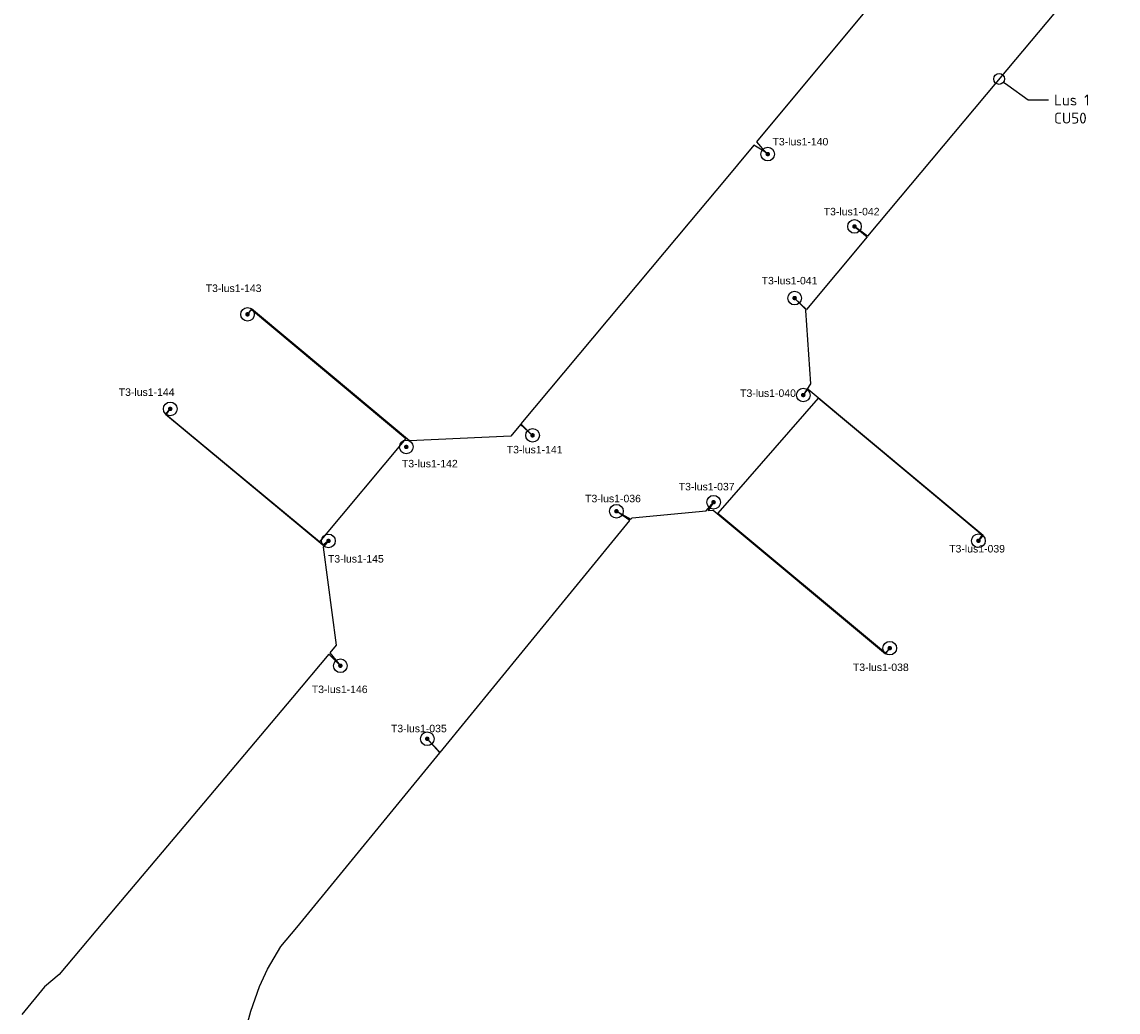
# Model space of a CAD drawing. Header units: metres. Extents: x 176029 to 179341, y 406836 to 408537.
# Tile 18 of 27: x 176477 to 176598, y 407622 to 407731. Entities that reach past the tile are written whole.
import ezdxf
from ezdxf import colors
from ezdxf.entities.mleader import LeaderData, LeaderLine
from ezdxf.math import Vec2, Vec3

# ---------------------------------------------------------------- set-up
doc = ezdxf.new("R2010")
doc.units = ezdxf.units.M
for name, color, linetype in [('B-ET-VVV-LUS 1', 253, 'Continuous'), ('N-ET-VVV-LUS 1', 10, 'Continuous'), ('opbouw rolbaanlicht', 1, 'Continuous'), ('tekst_labels', 7, 'Continuous')]:
    doc.layers.add(name, color=color, linetype=linetype)
doc.layers.add('Codering armaturen', color=7, linetype='Continuous', lineweight=0)
doc.styles.add('DVD_Standaard_35', font='arial.ttf', dxfattribs={"height": 3.5})
doc.styles.add('NLCS-ISO', font='isocpeur.ttf')

# ---------------------------------------------------------------- blocks, each defined once
blk = doc.blocks.new('opbouw rolbaanlicht')
at = {"layer": 'opbouw rolbaanlicht', "color": 0}
blk.add_circle((0, 0), 0.75, dxfattribs=at)
for points in [[(-0.25, 0), (0.06, 0.24), (0.25, 0)], [(-0.25, 0), (-0.16, 0.2), (0.06, 0.24)], [(-0.25, 0), (-0.23, 0.11), (-0.16, 0.2)], [(-0.25, 0), (0.25, 0), (-0.06, -0.24)], [(-0.06, -0.24), (-0.16, -0.2), (-0.25, 0)], [(-0.16, -0.2), (-0.23, -0.11), (-0.25, 0)], [(-0.16, 0.2), (-0.06, 0.24), (0.06, 0.24)], [(0.25, 0), (0.16, -0.2), (-0.06, -0.24)], [(0.06, 0.24), (0.16, 0.2), (0.25, 0)], [(0.16, 0.2), (0.23, 0.11), (0.25, 0)], [(0.25, 0), (0.23, -0.11), (0.16, -0.2)], [(0.16, -0.2), (0.06, -0.24), (-0.06, -0.24)]]:
    blk.add_solid(points, dxfattribs=at)
blk = doc.blocks.new('_DotBlank')
at = {"color": 0, "linetype": 'ByBlock', "lineweight": -2}
blk.add_line((-0.5, 0), (-1, 0), dxfattribs=at)
blk.add_circle((0, 0), 0.5, dxfattribs=at)

msp = doc.modelspace()

# ---------------------------------------------------------------- linework, layer by layer
at = {"layer": 'B-ET-VVV-LUS 1', "color": 8}
for points in [[(176596.777, 407741.549), (176598.066, 407740.276), (176585.814, 407725.63), (176570.475, 407707.295), (176569.029, 407708.374)], [(176559.509, 407716.358), (176557.952, 407717.333), (176556.137, 407715.163), (176554.689, 407713.433), (176550.87, 407708.869), (176546.552, 407703.708), (176532.268, 407686.637), (176533.56, 407685.374)], [(176569.029, 407708.374), (176570.411, 407707.218), (176563.74, 407699.243), (176562.432, 407700.487)], [(176562.432, 407700.487), (176563.69, 407699.184), (176563.643, 407699.128), (176564.191, 407691.062), (176563.385, 407689.811)], [(176502.159, 407698.696), (176502.612, 407699.229), (176519.603, 407685.042), (176510.1, 407673.653), (176493.184, 407687.643), (176493.648, 407688.286)], [(176533.56, 407685.374), (176532.216, 407686.575), (176531.15, 407685.301), (176520.008, 407684.769), (176511.254, 407692.078), (176502.612, 407699.294), (176502.159, 407698.696)], [(176563.385, 407689.811), (176563.911, 407690.442), (176583.191, 407674.381), (176582.678, 407673.766)], [(176511.076, 407673.75), (176510.442, 407673.295), (176493.132, 407687.654), (176493.649, 407688.288), (176493.648, 407688.286)], [(176582.678, 407673.766), (176583.109, 407674.383), (176565.012, 407689.459), (176553.979, 407676.795), (176572.44, 407661.416), (176572.911, 407661.943)], [(176542.797, 407677.017), (176544.403, 407676.13), (176544.524, 407676.277), (176552.704, 407677.078), (176553.507, 407678.01)], [(176553.507, 407678.01), (176552.916, 407677.099), (176553.471, 407677.153), (176572.461, 407661.334), (176572.911, 407661.943)], [(176521.962, 407651.968), (176523.398, 407650.47), (176532.763, 407661.91), (176544.284, 407675.984), (176542.797, 407677.017)], [(176511.076, 407673.75), (176510.477, 407673.058), (176511.932, 407662.27), (176511.213, 407661.411), (176512.387, 407660.007)], [(176512.387, 407660.007), (176511.115, 407661.295), (176507.124, 407656.526), (176495.544, 407642.797), (176487.757, 407633.562), (176481.417, 407625.995), (176479.786, 407624.67), (176477.305, 407621.614)], [(176501.966, 407619.961), (176502.51, 407621.975), (176503.49, 407624.682), (176504.378, 407626.582), (176505.836, 407629.081), (176507.585, 407631.188), (176523.361, 407650.424), (176521.962, 407651.968)]]:
    msp.add_lwpolyline(points, dxfattribs=at)
at = {"layer": 'N-ET-VVV-LUS 1'}
msp.add_lwpolyline([(176559.346, 407716.44), (176558.256, 407717.698), (176585.575, 407750.483)], dxfattribs=at)

# ---------------------------------------------------------------- block references
at = {"layer": 'B-ET-VVV-LUS 1'}
msp.add_blockref('opbouw rolbaanlicht', (176559.468, 407716.338), dxfattribs=at)
at = {"layer": 'B-ET-VVV-LUS 1', "color": 8}
for p in [(176569.029, 407708.374), (176562.432, 407700.487), (176502.159, 407698.696), (176563.385, 407689.811), (176493.648, 407688.286), (176533.56, 407685.374), (176519.651, 407684.1), (176553.507, 407678.01), (176542.797, 407677.017), (176511.076, 407673.75), (176582.678, 407673.766), (176572.911, 407661.943), (176512.387, 407660.007), (176521.962, 407651.968)]:
    msp.add_blockref('opbouw rolbaanlicht', p, dxfattribs=at)

# ---------------------------------------------------------------- texts
at = {"layer": 'Codering armaturen', "color": 8, "style": 'DVD_Standaard_35'}
for s, p in [('T3-lus1-140', (176559.995, 407717.293)), ('T3-lus1-042', (176565.637, 407709.596)), ('T3-lus1-041', (176558.798, 407701.994)), ('T3-lus1-143', (176497.552, 407701.158)), ('T3-lus1-144', (176487.97, 407689.721)), ('T3-lus1-040', (176556.426, 407689.609)), ('T3-lus1-141', (176530.72, 407683.391)), ('T3-lus1-142', (176519.168, 407681.848)), ('T3-lus1-037', (176549.667, 407679.314)), ('T3-lus1-036', (176539.349, 407678.006)), ('T3-lus1-039', (176579.458, 407672.477)), ('T3-lus1-145', (176511.02, 407671.368)), ('T3-lus1-038', (176568.855, 407659.423)), ('T3-lus1-146', (176509.242, 407656.998)), ('T3-lus1-035', (176517.958, 407652.685))]:
    msp.add_text(s, height=0.82503, rotation=359.99291, dxfattribs=at).set_placement(p)

# ---------------------------------------------------------------- leaders
at = {"layer": 'tekst_labels', "color": 9}
ml = msp.add_multileader_mtext('Standard', dxfattribs=at)
ml.set_content('Lus 1\\PCU50', color=9, style='NLCS-ISO')
ml.set_leader_properties()
ml.set_arrow_properties(name='DOTBLANK')
ml.build(insert=Vec2(0, 0))
ml.multileader.update_dxf_attribs({"arrow_head_size": 1.2, "scale": 0.3})
ctx = ml.context
ctx.base_point, ctx.scale, ctx.char_height, ctx.arrow_head_size, ctx.landing_gap_size, ctx.plane_origin = Vec3(176590.414, 407722.299), 0.3, 1.2, 1.2, 0.6, Vec3(176590.866, 407730.395)
notes = []
notes.append((ctx, [(0, (1, 1, 0), (176588.172, 407722.299), (1, 0), 2.242, [(0, [(176584.962, 407724.612)], 0, [])])]))
ctx.mtext.insert, ctx.mtext.flow_direction = Vec3(176591.014, 407722.899), 5
for ctx, leaders in notes:
    for number, flags, end, landing, length, lines in leaders:
        leader = LeaderData()
        leader.index, (leader.has_last_leader_line, leader.has_dogleg_vector, leader.attachment_direction) = number, flags
        leader.last_leader_point, leader.dogleg_vector, leader.dogleg_length = Vec3(end), Vec3(landing), length
        for number, points, colour, breaks in lines:
            line = LeaderLine()
            line.index, line.vertices, line.color, line.breaks = number, Vec3.list(points), colors.encode_raw_color(colour), breaks
            leader.lines.append(line)
        ctx.leaders.append(leader)

doc.saveas('drawing.dxf')
